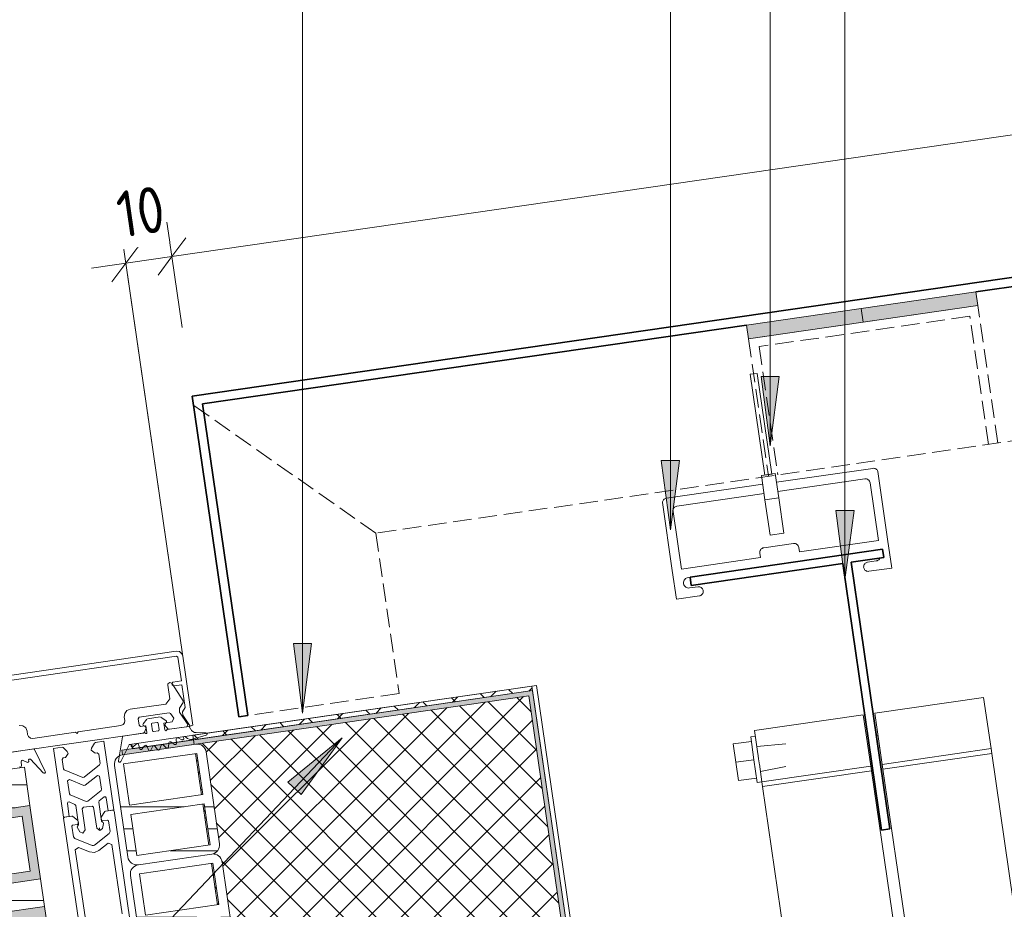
# Model space of a CAD drawing. Header units: millimetres. Extents: x 4446500 to 4448127, y 8380488 to 8381436.
# Tile 5 of 30: x 4446850 to 4447063, y 8381031 to 8381223. Entities that reach past the tile are written whole.
import ezdxf

# ---------------------------------------------------------------- set-up
doc = ezdxf.new("R2010")
doc.units = ezdxf.units.MM
doc.linetypes.add('01 Штриховая _4 мм_', pattern=[5.5, 4, -1.5])
doc.layers.add('Линии', color=7, linetype='Continuous', lineweight=18, true_color=0x00a600)
for name, color, linetype, lineweight in [('Марки по нескольким категориям', 7, 'Continuous', 9), ('Обобщенные модели', 7, 'Continuous', 18), ('Размеры', 7, 'Continuous', 9), ('Размеры-5', 7, 'Continuous', 9), ('Тонкие линии', 7, 'Continuous', 18), ('Элементы узлов', 7, 'Continuous', 18)]:
    doc.layers.add(name, color=color, linetype=linetype, lineweight=lineweight)
doc.styles.add('GOST Common', font='GOST_Common.ttf', dxfattribs={"width": 0.9, "height": 10})
doc.dimstyles.new('ADSK_Основной_2_0', dxfattribs={"dimscale": 304.8, "dimtxt": 10.05715, "dimasz": 0.023196, "dimexe": 0.024606, "dimexo": 0.049213, "dimgap": 0.008202, "dimtad": 1, "dimdec": 0, "dimzin": 0, "dimdsep": 46, "dimtxsty": 'GOST Common', "dimblk1": 'OBLIQUE', "dimblk2": 'OBLIQUE', "dimsah": 1, "dimcen": 0.09, "dimdle": 0.024606, "dimazin": 0, "dimtfac": 1, "dimtdec": 4, "dimtix": 1, "dimtmove": 0, "dimatfit": 3, "dimfxl": 1, "dimtvp": 1, "dimtfill": 1, "dimtolj": 1, "dimtzin": 0, "dimarcsym": 2})
pattern_1 = [(0, (4450656.543, 8289717.818), (0, 38.1), []), (0, (4450656.543, 8289722.593), (0, 38.1), []), (0, (4450656.543, 8289727.343), (0, 38.1), []), (0, (4450656.543, 8289741.592), (0, 38.1), [])]
pattern_2 = [(0, (4450656.543, 8289717.818), (0, 5), [])]

# ---------------------------------------------------------------- blocks, each defined once
blk = doc.blocks.new('Корп2_Кассета выпуклая - Корп2_Кассета выпуклая_Цвет DESIGN D2-21251831-Разрез 2-2')
at = {"layer": 'Обобщенные модели', "lineweight": 35}
for p, q in [((4447427.01, 8381219.98), (4446887.65, 8381141.76)), ((4447056.87, 8381164.28), (4447274.6, 8381195.85)), ((4446889.92, 8381140.07), (4447007.39, 8381157.11)), ((4446887.65, 8381141.76), (4446897.7, 8381072.49)), ((4446899.68, 8381072.78), (4446889.92, 8381140.07)), ((4446897.7, 8381072.49), (4446899.68, 8381072.78))]:
    blk.add_line(p, q, dxfattribs=at)
blk = doc.blocks.new('HILTI_s_Профиль_MFT-T - Профиль MFT-Ta 60x42x1_8 6m-V1-Разрез 2-2')
at = {"layer": 'Обобщенные модели', "lineweight": 35}
for p, q in [((4447303.93, 8381147.54), (4447262.37, 8381141.51)), ((4447304.19, 8381145.76), (4447303.93, 8381147.54)), ((4447297.17, 8381144.74), (4447304.19, 8381145.76)), ((4447262.63, 8381139.73), (4447295.38, 8381144.49)), ((4447295.38, 8381144.49), (4447303.74, 8381086.89)), ((4447305.52, 8381087.15), (4447297.17, 8381144.74)), ((4447262.37, 8381141.51), (4447262.63, 8381139.73)), ((4447303.74, 8381086.89), (4447305.52, 8381087.15))]:
    blk.add_line(p, q, dxfattribs=at)
blk = doc.blocks.new('HILTI_s_Кронштейн_MFT-MF_HS - Кронштейн MFT-MF 190 HS-V2-Разрез 2-2')
at = {"layer": 'Обобщенные модели'}
for p, q in [((4447058.57, 8381076.68), (4447035.06, 8381073.27)), ((4447058.57, 8381076.68), (4447060.17, 8381065.61)), ((4447032.59, 8381072.91), (4447009.08, 8381069.5)), ((4447034.19, 8381061.85), (4447032.59, 8381072.91)), ((4447035.06, 8381073.27), (4447036.67, 8381062.21)), ((4447009.81, 8381064.49), (4447009.08, 8381069.5)), ((4447036.67, 8381062.21), (4447060.17, 8381065.61)), ((4447060.32, 8381064.58), (4447036.82, 8381061.17)), ((4447060.17, 8381065.61), (4447060.32, 8381064.58)), ((4447060.32, 8381064.58), (4447084.65, 8380896.86)), ((4447010.69, 8381058.44), (4447010.14, 8381062.24)), ((4447036.67, 8381062.21), (4447036.82, 8381061.17)), ((4447010.69, 8381058.44), (4447034.19, 8381061.85)), ((4447034.34, 8381060.81), (4447010.84, 8381057.4)), ((4447034.34, 8381060.81), (4447034.19, 8381061.85)), ((4447041.2, 8381013.53), (4447034.34, 8381060.81)), ((4447036.82, 8381061.17), (4447043.68, 8381013.89)), ((4447010.84, 8381057.4), (4447010.69, 8381058.44)), ((4447035.17, 8380889.68), (4447010.84, 8381057.4)), ((4447043.68, 8381013.89), (4447041.2, 8381013.53)), ((4447084.65, 8380896.86), (4447062.39, 8380893.63)), ((4447084.65, 8380896.86), (4447085.01, 8380894.39)), ((4447085.01, 8380894.39), (4447035.53, 8380887.21)), ((4447085.01, 8380894.39), (4447085.3, 8380892.41)), ((4447057.38, 8380892.91), (4447035.17, 8380889.68)), ((4447085.3, 8380892.41), (4447035.82, 8380885.23)), ((4447035.53, 8380887.21), (4447035.17, 8380889.68)), ((4447035.82, 8380885.23), (4447035.53, 8380887.21))]:
    blk.add_line(p, q, dxfattribs=at)
blk = doc.blocks.new('HILTI_s_Шуруп_Металл - Шуруп самосверлящий S-MD05S 5_5x50 A2-V4-Разрез 2-2')
at = {"layer": 'Обобщенные модели'}
for p, q in [((4447008.41, 8381067.18), (4447004.45, 8381066.61)), ((4447005.03, 8381062.65), (4447004.45, 8381066.61)), ((4447009.26, 8381068.31), (4447008.27, 8381068.17)), ((4447008.98, 8381063.22), (4447008.27, 8381068.17)), ((4447015.84, 8381066.65), (4447009.58, 8381066.09)), ((4447033.62, 8381068.23), (4447033.27, 8381068.2)), ((4447035.76, 8381068.43), (4447035.42, 8381068.4)), ((4447009.79, 8381064.65), (4447009.97, 8381063.37)), ((4447033.69, 8381065.35), (4447034.03, 8381065.42)), ((4447035.8, 8381065.77), (4447036.14, 8381065.84)), ((4447008.98, 8381063.22), (4447005.03, 8381062.65)), ((4447005.6, 8381058.69), (4447005.03, 8381062.65)), ((4447009.7, 8381058.27), (4447008.98, 8381063.22)), ((4447009.97, 8381063.37), (4447010.16, 8381062.08)), ((4447010.37, 8381060.64), (4447015.84, 8381061.75)), ((4447009.56, 8381059.26), (4447005.6, 8381058.69)), ((4447009.7, 8381058.27), (4447010.69, 8381058.42))]:
    blk.add_line(p, q, dxfattribs=at)
blk = doc.blocks.new('HILTI_s_Салазка_MFT-CCF - Салазка MFT-CCF S42-7804797-Разрез 2-2')
at = {"layer": 'Обобщенные модели'}
for p, q in [((4447013.84, 8381123.14), (4447034.64, 8381126.16)), ((4447032.92, 8381123.89), (4447014.13, 8381121.16)), ((4447035.72, 8381125.51), (4447037.84, 8381110.86)), ((4446990.06, 8381119.69), (4447010.87, 8381122.71)), ((4447035.87, 8381110.57), (4447034.06, 8381123.04)), ((4447011.16, 8381120.73), (4446992.35, 8381118)), ((4446991.33, 8381104.11), (4446989.21, 8381118.76)), ((4446991.5, 8381116.87), (4446993.31, 8381104.4)), ((4447011.08, 8381109), (4447017.52, 8381109.93)), ((4447018.65, 8381109.08), (4447018.79, 8381108.09)), ((4447018.79, 8381108.09), (4447035.87, 8381110.57)), ((4447037.84, 8381110.86), (4447038.75, 8381104.62)), ((4446993.31, 8381104.4), (4447010.38, 8381106.87)), ((4447010.38, 8381106.87), (4447010.24, 8381107.86)), ((4447033.51, 8381105.89), (4447035.34, 8381106.15)), ((4446992.24, 8381097.88), (4446991.33, 8381104.11)), ((4446995.18, 8381102.65), (4446994.74, 8381102.58)), ((4447038.75, 8381104.62), (4447033.8, 8381103.91)), ((4446995.07, 8381100.31), (4446996.9, 8381100.57)), ((4446997.18, 8381098.59), (4446992.24, 8381097.88))]:
    blk.add_line(p, q, dxfattribs=at)
at = {"layer": 'Обобщенные модели', "flags": 128}
for points in [[(4447034.64, 8381126.16), (4447034.81, 8381126.17), (4447034.98, 8381126.15), (4447035.14, 8381126.1), (4447035.29, 8381126.03), (4447035.43, 8381125.93), (4447035.55, 8381125.8), (4447035.65, 8381125.66), (4447035.72, 8381125.51)], [(4447034.06, 8381123.04), (4447034.01, 8381123.23), (4447033.93, 8381123.41), (4447033.81, 8381123.57), (4447033.66, 8381123.7), (4447033.5, 8381123.8), (4447033.31, 8381123.87), (4447033.12, 8381123.9), (4447032.92, 8381123.89)], [(4446989.21, 8381118.76), (4446989.23, 8381118.93), (4446989.28, 8381119.09), (4446989.36, 8381119.24), (4446989.47, 8381119.38), (4446989.59, 8381119.49), (4446989.74, 8381119.58), (4446989.89, 8381119.65), (4446990.06, 8381119.69)], [(4446992.35, 8381118), (4446992.16, 8381117.95), (4446991.98, 8381117.87), (4446991.82, 8381117.75), (4446991.69, 8381117.61), (4446991.59, 8381117.44), (4446991.52, 8381117.26), (4446991.49, 8381117.06), (4446991.5, 8381116.87)], [(4447010.24, 8381107.86), (4447010.23, 8381108.06), (4447010.26, 8381108.25), (4447010.33, 8381108.44), (4447010.43, 8381108.61), (4447010.56, 8381108.75), (4447010.72, 8381108.87), (4447010.89, 8381108.95), (4447011.08, 8381109)], [(4447017.52, 8381109.93), (4447017.71, 8381109.94), (4447017.91, 8381109.91), (4447018.09, 8381109.84), (4447018.26, 8381109.74), (4447018.4, 8381109.61), (4447018.52, 8381109.45), (4447018.6, 8381109.27), (4447018.65, 8381109.08)], [(4447033.8, 8381103.91), (4447033.62, 8381103.9), (4447033.43, 8381103.92), (4447033.26, 8381103.98), (4447033.1, 8381104.07), (4447032.95, 8381104.18), (4447032.84, 8381104.33), (4447032.74, 8381104.49), (4447032.69, 8381104.66), (4447032.66, 8381104.84), (4447032.67, 8381105.03), (4447032.71, 8381105.21), (4447032.78, 8381105.38), (4447032.88, 8381105.53), (4447033.01, 8381105.66), (4447033.17, 8381105.77), (4447033.33, 8381105.84), (4447033.51, 8381105.89)], [(4447035.34, 8381106.15), (4447035.55, 8381106.2), (4447035.74, 8381106.29), (4447035.92, 8381106.41), (4447036.06, 8381106.56), (4447036.18, 8381106.73)], [(4446994.74, 8381102.58), (4446994.53, 8381102.53), (4446994.34, 8381102.45), (4446994.17, 8381102.33), (4446994.02, 8381102.18), (4446993.9, 8381102), (4446993.81, 8381101.81), (4446993.77, 8381101.6), (4446993.76, 8381101.39), (4446993.79, 8381101.18), (4446993.86, 8381100.98), (4446993.96, 8381100.79), (4446994.1, 8381100.63), (4446994.26, 8381100.49), (4446994.45, 8381100.39), (4446994.65, 8381100.33), (4446994.86, 8381100.3), (4446995.07, 8381100.31)], [(4446996.9, 8381100.57), (4446997.08, 8381100.58), (4446997.26, 8381100.56), (4446997.44, 8381100.5), (4446997.6, 8381100.41), (4446997.74, 8381100.29), (4446997.86, 8381100.15), (4446997.95, 8381099.99), (4446998.01, 8381099.82), (4446998.04, 8381099.64), (4446998.03, 8381099.45), (4446997.99, 8381099.27), (4446997.92, 8381099.1), (4446997.81, 8381098.95), (4446997.68, 8381098.82), (4446997.53, 8381098.71), (4446997.36, 8381098.64), (4446997.18, 8381098.59)]]:
    blk.add_lwpolyline(points, dxfattribs=at)
blk = doc.blocks.new('HILTI_as_Соединитель_MFT-CCU_Заклепка_БезГрафики - Соединитель MFT-CCU Заклепка БезГрафики-6175019-Разрез 2-2')
at = {"layer": 'Обобщенные модели'}
for p, q in [((4447008.17, 8381146.47), (4447009.66, 8381146.68)), ((4447011.33, 8381124.7), (4447008.17, 8381146.47)), ((4447009.66, 8381146.68), (4447012.82, 8381124.91)), ((4447010.59, 8381124.59), (4447013.56, 8381125.02)), ((4447011.35, 8381119.38), (4447010.59, 8381124.59)), ((4447012.82, 8381124.91), (4447011.33, 8381124.7)), ((4447013.56, 8381125.02), (4447014.32, 8381119.81)), ((4447014.32, 8381119.81), (4447011.35, 8381119.38)), ((4447014.32, 8381119.81), (4447015.43, 8381112.15)), ((4447012.46, 8381111.72), (4447011.35, 8381119.38)), ((4447015.43, 8381112.15), (4447012.46, 8381111.72))]:
    blk.add_line(p, q, dxfattribs=at)
blk = doc.blocks.new('Витражная стойка в сборе - Витражная стойка в сборе-21250031-Разрез 2-2')
at = {"layer": 'Элементы узлов'}
h = blk.add_hatch(dxfattribs=at)
h.set_pattern_fill('FP_5', color=256, style=0, pattern_type=2)
h.set_pattern_definition(pattern_1)
h.paths.add_polyline_path([(4446875.49, 8381040.51), (4446876.31, 8381040.56), (4446892.14, 8381042.9), (4446892.37, 8381042.96), (4446892.81, 8381043.23), (4446893.17, 8381043.6), (4446893.43, 8381044.05), (4446893.55, 8381044.55), (4446893.55, 8381045.07), (4446890.57, 8381065.25), (4446890.52, 8381065.41), (4446890.26, 8381065.85), (4446889.89, 8381066.2), (4446889.45, 8381066.45), (4446888.95, 8381066.58), (4446888.08, 8381066.52), (4446872.44, 8381064.23), (4446872.08, 8381064.13), (4446871.63, 8381063.86), (4446871.26, 8381063.48), (4446871, 8381063.02), (4446870.87, 8381062.29), (4446870.88, 8381061.98), (4446873.75, 8381042.2), (4446873.89, 8381041.7), (4446874.16, 8381041.26), (4446874.53, 8381040.89), (4446874.99, 8381040.64), (4446875.45, 8381040.52)])
h.paths.add_polyline_path([(4446875.73, 8381042.5), (4446874.44, 8381051.4), (4446890.27, 8381053.7), (4446891.57, 8381044.8), (4446876.02, 8381042.54)])
h.paths.add_polyline_path([(4446874.15, 8381053.38), (4446872.86, 8381062.29), (4446888.69, 8381064.59), (4446889.98, 8381055.68), (4446887.8, 8381055.37)])
h = blk.add_hatch(dxfattribs=at)
h.set_pattern_fill('FP_6', color=256, style=0, pattern_type=2)
h.set_pattern_definition(pattern_2)
h.paths.add_polyline_path([(4446745.12, 8381037.66), (4446852.63, 8381053.29), (4446851.42, 8381061.62), (4446743.91, 8381045.99), (4446744.57, 8381041.43)])
at = {"layer": 'Элементы узлов', "true_color": 0xd2d2d2}
h = blk.add_hatch(color=254, dxfattribs=at)
h.paths.add_polyline_path([(4446843.06, 8381035.73), (4446854.94, 8381037.45), (4446852.63, 8381053.29), (4446840.76, 8381051.56), (4446842.81, 8381037.45)])
h.paths.add_polyline_path([(4446844.75, 8381037.99), (4446843.03, 8381049.87), (4446850.94, 8381051.02), (4446852.63, 8381039.14), (4446850.94, 8381038.89)])
at = {"layer": 'Элементы узлов'}
h = blk.add_hatch(dxfattribs=at)
h.set_pattern_fill('FP_5', color=256, style=0, pattern_type=2)
h.set_pattern_definition(pattern_1)
h.paths.add_polyline_path([(4446878.95, 8381016.76), (4446879.47, 8381016.77), (4446895.32, 8381019.07), (4446895.82, 8381019.21), (4446896.26, 8381019.48), (4446896.63, 8381019.85), (4446896.88, 8381020.3), (4446897.01, 8381020.8), (4446897, 8381021.32), (4446894.12, 8381041.16), (4446893.98, 8381041.65), (4446893.55, 8381042.25), (4446893.17, 8381042.55), (4446892.81, 8381042.73), (4446892.37, 8381042.83), (4446891.54, 8381042.77), (4446875.73, 8381040.43), (4446875.49, 8381040.35), (4446874.99, 8381040.02), (4446874.71, 8381039.73), (4446874.45, 8381039.27), (4446874.33, 8381038.54), (4446874.33, 8381038.23), (4446877.21, 8381018.45), (4446877.35, 8381017.95), (4446877.61, 8381017.51), (4446877.99, 8381017.14), (4446878.44, 8381016.89)])
h.paths.add_polyline_path([(4446879.18, 8381018.75), (4446877.89, 8381027.65), (4446893.72, 8381029.95), (4446895.02, 8381021.05), (4446879.47, 8381018.79)])
h.paths.add_polyline_path([(4446877.6, 8381029.63), (4446876.31, 8381038.54), (4446892.14, 8381040.84), (4446893.44, 8381031.93), (4446879.47, 8381029.9)])
h = blk.add_hatch(dxfattribs=at)
h.set_pattern_fill('FP_6', color=256, style=0, pattern_type=2)
h.set_pattern_definition(pattern_2)
h.paths.add_polyline_path([(4446748.29, 8381015.89), (4446855.8, 8381031.52), (4446854.94, 8381037.45), (4446751.31, 8381022.39), (4446751.82, 8381018.9), (4446747.93, 8381018.33), (4446748.24, 8381016.24)])
at = {"layer": 'Элементы узлов', "true_color": 0xd2d2d2}
h = blk.add_hatch(color=254, dxfattribs=at)
h.paths.add_polyline_path([(4446846.22, 8381013.96), (4446858.1, 8381015.68), (4446855.8, 8381031.52), (4446843.92, 8381029.79), (4446846, 8381015.48)])
h.paths.add_polyline_path([(4446847.92, 8381016.22), (4446846.19, 8381028.1), (4446854.11, 8381029.25), (4446855.8, 8381017.37), (4446854.11, 8381017.12)])
at = {"layer": 'Элементы узлов'}
for p, q in [((4446884.22, 8381086.65), (4446837.21, 8381079.82)), ((4446837.45, 8381078.76), (4446884.29, 8381085.57)), ((4446884.9, 8381086.56), (4446884.22, 8381086.65)), ((4446884.29, 8381085.57), (4446884.58, 8381085.35)), ((4446885.38, 8381086.19), (4446884.9, 8381086.56)), ((4446885.64, 8381085.59), (4446885.38, 8381086.19)), ((4446887.81, 8381070.67), (4446885.64, 8381085.59)), ((4446884.58, 8381085.35), (4446885.32, 8381080.24)), ((4446883.51, 8381079.98), (4446883.29, 8381079.69)), ((4446883.29, 8381079.69), (4446883.34, 8381079.37)), ((4446883.34, 8381079.37), (4446883.63, 8381079.15)), ((4446885.32, 8381080.24), (4446883.51, 8381079.98)), ((4446883.63, 8381079.15), (4446885.44, 8381079.42)), ((4446885.44, 8381079.42), (4446886.16, 8381074.47)), ((4446886.16, 8381074.47), (4446885.6, 8381073.55)), ((4446885.6, 8381073.55), (4446885.62, 8381072.84)), ((4446885.62, 8381072.84), (4446887.2, 8381070.44)), ((4446887.2, 8381070.44), (4446887.81, 8381070.67)), ((4446888.44, 8381066.57), (4446872.59, 8381064.27)), ((4446872.86, 8381062.29), (4446888.69, 8381064.59)), ((4446888.69, 8381064.59), (4446889.98, 8381055.68)), ((4446893.55, 8381045.07), (4446890.66, 8381064.91)), ((4446874.15, 8381053.38), (4446872.86, 8381062.29)), ((4446851.42, 8381061.62), (4446743.91, 8381045.99)), ((4446852.63, 8381053.29), (4446851.42, 8381061.62)), ((4446870.88, 8381061.98), (4446873.75, 8381042.2)), ((4446889.98, 8381055.68), (4446874.15, 8381053.38)), ((4446874.44, 8381051.4), (4446890.27, 8381053.7)), ((4446890.27, 8381053.7), (4446891.57, 8381044.8)), ((4446852.63, 8381053.29), (4446840.76, 8381051.56)), ((4446854.94, 8381037.45), (4446852.63, 8381053.29)), ((4446843.03, 8381049.87), (4446850.94, 8381051.02)), ((4446850.94, 8381051.02), (4446852.67, 8381039.14)), ((4446875.73, 8381042.5), (4446874.44, 8381051.4)), ((4446891.57, 8381044.8), (4446875.73, 8381042.5)), ((4446891.89, 8381042.82), (4446876.04, 8381040.52)), ((4446897, 8381021.32), (4446894.12, 8381041.16)), ((4446852.67, 8381039.14), (4446844.75, 8381037.99)), ((4446876.31, 8381038.54), (4446892.14, 8381040.84)), ((4446892.14, 8381040.84), (4446893.44, 8381031.93)), ((4446843.06, 8381035.73), (4446854.94, 8381037.45)), ((4446855.8, 8381031.52), (4446854.94, 8381037.45)), ((4446874.33, 8381038.23), (4446877.21, 8381018.45)), ((4446877.6, 8381029.63), (4446876.31, 8381038.54)), ((4446855.8, 8381031.52), (4446843.92, 8381029.79)), ((4446858.1, 8381015.68), (4446855.8, 8381031.52)), ((4446893.44, 8381031.93), (4446877.6, 8381029.63))]:
    blk.add_line(p, q, dxfattribs=at)
at = {"layer": 'Элементы узлов', "color": 127, "true_color": 0x3a7676}
for p, q in [((4446882.4, 8381079.34), (4446882.43, 8381079.6)), ((4446882.83, 8381076.37), (4446882.4, 8381079.34)), ((4446882.43, 8381079.6), (4446882.83, 8381079.91)), ((4446882.83, 8381079.91), (4446883.29, 8381079.72)), ((4446883.29, 8381079.72), (4446885.71, 8381075.9)), ((4446874.27, 8381074.11), (4446881.99, 8381075.24)), ((4446881.99, 8381075.24), (4446882.83, 8381076.37)), ((4446885.7, 8381075.58), (4446884.94, 8381074.37)), ((4446885.71, 8381075.9), (4446885.7, 8381075.58)), ((4446873, 8381072.41), (4446873.09, 8381073.19)), ((4446873.09, 8381073.19), (4446873.56, 8381073.81)), ((4446873.56, 8381073.81), (4446874.27, 8381074.11)), ((4446882.7, 8381073.32), (4446876.24, 8381072.38)), ((4446882.99, 8381073.19), (4446882.7, 8381073.32)), ((4446883.68, 8381072.16), (4446882.99, 8381073.19)), ((4446884.94, 8381074.37), (4446884.95, 8381073.5)), ((4446884.95, 8381073.5), (4446886.75, 8381070.8)), ((4446872.26, 8381070.59), (4446872.73, 8381070.79)), ((4446872.73, 8381070.79), (4446873.04, 8381071.21)), ((4446873.1, 8381071.72), (4446873, 8381072.41)), ((4446873.04, 8381071.21), (4446873.1, 8381071.72)), ((4446876.24, 8381072.38), (4446875.99, 8381072.04)), ((4446875.99, 8381072.04), (4446876.19, 8381070.65)), ((4446876.19, 8381070.65), (4446876.53, 8381070.4)), ((4446881.78, 8381070.71), (4446881.97, 8381071.19)), ((4446882.42, 8381069.89), (4446881.78, 8381070.71)), ((4446881.97, 8381071.19), (4446883.33, 8381071.39)), ((4446883.33, 8381071.39), (4446883.68, 8381072.16)), ((4446886.75, 8381070.8), (4446886.54, 8381070.34)), ((4446877.12, 8381068.97), (4446849.05, 8381064.89)), ((4446850.32, 8381070.63), (4446851.09, 8381070.54)), ((4446851.09, 8381070.54), (4446851.71, 8381070.08)), ((4446851.71, 8381070.08), (4446852.02, 8381069.37)), ((4446852.02, 8381069.37), (4446852.12, 8381068.67)), ((4446852.12, 8381068.67), (4446852.33, 8381068.2)), ((4446853.26, 8381067.83), (4446862.46, 8381069.16)), ((4446862.46, 8381069.16), (4446862.8, 8381068.91)), ((4446862.8, 8381068.91), (4446863.05, 8381069.25)), ((4446863.05, 8381069.25), (4446872.26, 8381070.59)), ((4446876.53, 8381070.4), (4446877.42, 8381070.53)), ((4446877.35, 8381069.16), (4446877.12, 8381068.97)), ((4446877.74, 8381070.12), (4446877.35, 8381069.16)), ((4446877.42, 8381070.53), (4446877.74, 8381070.12)), ((4446882.7, 8381069.78), (4446882.42, 8381069.89)), ((4446886.54, 8381070.34), (4446882.7, 8381069.78)), ((4446852.33, 8381068.2), (4446852.74, 8381067.89)), ((4446852.74, 8381067.89), (4446853.26, 8381067.83))]:
    blk.add_line(p, q, dxfattribs=at)
at = {"layer": 'Элементы узлов', "color": 196, "true_color": 0x400080}
for p, q in [((4446877.9, 8381072), (4446877.08, 8381070.93)), ((4446880.78, 8381072.47), (4446878.02, 8381072.07)), ((4446878.86, 8381070.89), (4446879.07, 8381069.44)), ((4446880.11, 8381071.26), (4446879.02, 8381071.1)), ((4446880.53, 8381069.65), (4446880.32, 8381071.11)), ((4446882.01, 8381071.64), (4446880.92, 8381072.44)), ((4446881.57, 8381071.1), (4446881.89, 8381071.15)), ((4446881.78, 8381069.65), (4446881.57, 8381071.1)), ((4446877.38, 8381069.01), (4446872.73, 8381068.33)), ((4446877.34, 8381070.49), (4446877.66, 8381070.53)), ((4446877.66, 8381070.53), (4446877.87, 8381069.08)), ((4446879.28, 8381069.29), (4446880.37, 8381069.44)), ((4446886.92, 8381070.4), (4446882.28, 8381069.72)), ((4446887.33, 8381069.83), (4446887.11, 8381070.29)), ((4446890.59, 8381069.05), (4446888.53, 8381069.07)), ((4446872.58, 8381068.18), (4446871.72, 8381062.98)), ((4446872.24, 8381062.81), (4446874.03, 8381066.4)), ((4446874.95, 8381066.01), (4446875.64, 8381066.63)), ((4446876.09, 8381066.49), (4446876.32, 8381065.59)), ((4446881.39, 8381066.45), (4446882.04, 8381065.79)), ((4446882.51, 8381065.95), (4446882.64, 8381066.87)), ((4446883.07, 8381067.05), (4446883.82, 8381066.51)), ((4446884.26, 8381066.75), (4446884.23, 8381067.68)), ((4446884.62, 8381067.93), (4446885.46, 8381067.53)), ((4446885.85, 8381067.82), (4446885.82, 8381068.01)), ((4446886.23, 8381068.17), (4446886.37, 8381068.02)), ((4446887.74, 8381067.64), (4446890.67, 8381068.51)), ((4446848.8, 8381064.85), (4446853.44, 8381065.53)), ((4446853.63, 8381065.43), (4446855.93, 8381060.69)), ((4446874.46, 8381066.36), (4446874.49, 8381066.17)), ((4446876.8, 8381065.49), (4446877.38, 8381066.23)), ((4446877.84, 8381066.17), (4446878.23, 8381065.32)), ((4446878.72, 8381065.31), (4446879.16, 8381066.13)), ((4446879.63, 8381066.16), (4446880.15, 8381065.39)), ((4446880.64, 8381065.46), (4446880.93, 8381066.35)), ((4446850.75, 8381062.81), (4446850.78, 8381061.88)), ((4446851.98, 8381062.67), (4446851.14, 8381063.07)), ((4446852.34, 8381063.14), (4446852.37, 8381062.96)), ((4446855.49, 8381060.38), (4446852.75, 8381063.31))]:
    blk.add_line(p, q, dxfattribs=at)
at = {"layer": 'Элементы узлов', "color": 232, "true_color": 0xbb005e}
for p, q in [((4446865.95, 8381065.73), (4446866.55, 8381066.8)), ((4446866.55, 8381066.8), (4446866.77, 8381066.95)), ((4446866.77, 8381066.95), (4446868.6, 8381067.22)), ((4446868.6, 8381067.22), (4446870.76, 8381052.37)), ((4446857.72, 8381065.63), (4446859.55, 8381065.9)), ((4446859.87, 8381050.79), (4446857.72, 8381065.63)), ((4446859.55, 8381065.9), (4446859.8, 8381065.82)), ((4446859.8, 8381065.82), (4446860.69, 8381064.96)), ((4446860.91, 8381064.53), (4446860.27, 8381063.68)), ((4446860.69, 8381064.96), (4446860.91, 8381064.53)), ((4446865.86, 8381065.25), (4446865.95, 8381065.73)), ((4446866.71, 8381064.62), (4446865.86, 8381065.25)), ((4446867.15, 8381064.68), (4446866.71, 8381064.62)), ((4446867.49, 8381064.43), (4446867.15, 8381064.68)), ((4446867.78, 8381062.42), (4446867.49, 8381064.43)), ((4446859.83, 8381063.62), (4446859.58, 8381063.28)), ((4446859.58, 8381063.28), (4446859.87, 8381061.27)), ((4446860.27, 8381063.68), (4446859.83, 8381063.62)), ((4446864.33, 8381059.42), (4446867.68, 8381062.14)), ((4446867.68, 8381062.14), (4446867.78, 8381062.42)), ((4446859.87, 8381061.27), (4446860.05, 8381061.04)), ((4446860.05, 8381061.04), (4446864.03, 8381059.38)), ((4446860.76, 8381058.62), (4446861.17, 8381058.94)), ((4446861.16, 8381055.85), (4446860.76, 8381058.62)), ((4446861.17, 8381058.94), (4446864.28, 8381057.65)), ((4446864.03, 8381059.38), (4446864.33, 8381059.42)), ((4446864.58, 8381057.69), (4446867.2, 8381059.82)), ((4446867.2, 8381059.82), (4446867.68, 8381059.63)), ((4446867.68, 8381059.63), (4446868.09, 8381056.86)), ((4446861.34, 8381055.62), (4446861.16, 8381055.85)), ((4446864.28, 8381057.65), (4446864.58, 8381057.69)), ((4446867.98, 8381056.58), (4446865.09, 8381054.23)), ((4446868.09, 8381056.86), (4446867.98, 8381056.58)), ((4446860.79, 8381054.02), (4446860.7, 8381053.76)), ((4446860.7, 8381053.76), (4446861.11, 8381050.97)), ((4446861.12, 8381054.08), (4446860.79, 8381054.02)), ((4446862.35, 8381053.57), (4446861.12, 8381054.08)), ((4446864.78, 8381054.18), (4446861.34, 8381055.62)), ((4446865.09, 8381054.23), (4446864.78, 8381054.18)), ((4446867.59, 8381054.33), (4446867.48, 8381054.06)), ((4446867.48, 8381054.06), (4446868.08, 8381049.92)), ((4446868.63, 8381055.18), (4446867.59, 8381054.33)), ((4446868.93, 8381055.22), (4446868.63, 8381055.18)), ((4446869.12, 8381054.99), (4446868.93, 8381055.22)), ((4446869.52, 8381052.19), (4446869.12, 8381054.99)), ((4446862.54, 8381053.34), (4446862.35, 8381053.57)), ((4446863.14, 8381049.2), (4446862.54, 8381053.34)), ((4446864.16, 8381052.93), (4446863.91, 8381052.59)), ((4446863.91, 8381052.59), (4446864.57, 8381048.06)), ((4446866.04, 8381053.2), (4446864.16, 8381052.93)), ((4446866.38, 8381052.95), (4446866.04, 8381053.2)), ((4446867.04, 8381048.42), (4446866.38, 8381052.95)), ((4446868.01, 8381050.82), (4446868.81, 8381052.02)), ((4446868.81, 8381052.02), (4446868.95, 8381052.11)), ((4446868.95, 8381052.11), (4446870.56, 8381052.34)), ((4446870.76, 8381052.37), (4446869.52, 8381052.19)), ((4446870.56, 8381052.34), (4446870.79, 8381052.17)), ((4446870.79, 8381052.17), (4446874.76, 8381024.86)), ((4446861.11, 8381050.97), (4446859.87, 8381050.79)), ((4446859.9, 8381050.59), (4446860.07, 8381050.82)), ((4446863.87, 8381023.28), (4446859.9, 8381050.59)), ((4446860.07, 8381050.82), (4446861.69, 8381051.05)), ((4446861.69, 8381051.05), (4446861.84, 8381051.01)), ((4446861.84, 8381051.01), (4446862.96, 8381050.08)), ((4446863.1, 8381049.44), (4446862.93, 8381049.21)), ((4446863.03, 8381049.96), (4446863.1, 8381049.44)), ((4446868.05, 8381050.16), (4446867.97, 8381050.68)), ((4446868.28, 8381049.99), (4446868.05, 8381050.16)), ((4446868.08, 8381049.92), (4446868.21, 8381049.76)), ((4446868.21, 8381049.76), (4446868.42, 8381049.68)), ((4446868.54, 8381049.45), (4446868.26, 8381048.36)), ((4446869.37, 8381050.15), (4446868.28, 8381049.99)), ((4446868.42, 8381049.68), (4446868.54, 8381049.45)), ((4446869.59, 8381049.98), (4446869.37, 8381050.15)), ((4446869.92, 8381047.72), (4446869.59, 8381049.98)), ((4446861.84, 8381049.06), (4446861.67, 8381048.83)), ((4446861.67, 8381048.83), (4446862, 8381046.57)), ((4446862.93, 8381049.21), (4446861.84, 8381049.06)), ((4446862.83, 8381048.62), (4446862.88, 8381048.88)), ((4446863.41, 8381047.65), (4446862.83, 8381048.62)), ((4446862.88, 8381048.88), (4446863.06, 8381049.01)), ((4446863.06, 8381049.01), (4446863.14, 8381049.2)), ((4446864.04, 8381047.35), (4446863.41, 8381047.65)), ((4446864.57, 8381048.06), (4446864.04, 8381047.35)), ((4446866.56, 8381044.76), (4446869.73, 8381047.26)), ((4446867.75, 8381047.89), (4446867.04, 8381048.42)), ((4446867.75, 8381047.89), (4446867.66, 8381048.51)), ((4446868.26, 8381048.36), (4446867.75, 8381047.89)), ((4446869.73, 8381047.26), (4446869.92, 8381047.72)), ((4446862, 8381046.57), (4446862.31, 8381046.18)), ((4446862.31, 8381046.18), (4446866.07, 8381044.68)), ((4446869.53, 8381045.19), (4446867.49, 8381043.58)), ((4446870.33, 8381044.87), (4446869.53, 8381045.19)), ((4446863.1, 8381044.25), (4446862.42, 8381043.72)), ((4446862.42, 8381043.72), (4446864.59, 8381028.76)), ((4446865.51, 8381043.29), (4446863.1, 8381044.25)), ((4446866.54, 8381043.17), (4446865.51, 8381043.29)), ((4446866.07, 8381044.68), (4446866.32, 8381044.65)), ((4446866.32, 8381044.65), (4446866.56, 8381044.76)), ((4446867.49, 8381043.58), (4446866.54, 8381043.17)), ((4446872.51, 8381029.91), (4446870.33, 8381044.87))]:
    blk.add_line(p, q, dxfattribs=at)
at = {"layer": 'Элементы узлов', "color": 196, "true_color": 0x400080}
for centre, radius, start, end in [((4446888.55, 8381070.42), 1.35, 205.9304, 269.3553), ((4446874.19, 8381066.32), 0.184, 98.2693, 153.4472), ((4446883.98, 8381066.74), 0.275, 234.4571, 2.0814), ((4446871.99, 8381062.94), 0.275, 170.6082, 333.4472)]:
    blk.add_arc(centre, radius, start, end, dxfattribs=at)
at = {"layer": 'Элементы узлов'}
for centre, radius, start, end in [((4446888.72, 8381064.63), 1.97, 8.2693, 98.2693), ((4446872.88, 8381062.27), 2.02, 98.2693, 188.2693), ((4446891.58, 8381044.78), 1.99, 278.8552, 8.2693), ((4446875.73, 8381042.49), 2, 188.2693, 278.2693), ((4446892.17, 8381040.88), 1.97, 8.2693, 98.2693), ((4446876.33, 8381038.52), 2.02, 98.2693, 188.2693)]:
    blk.add_arc(centre, radius, start, end, dxfattribs=at)
at = {"layer": 'Элементы узлов', "color": 196, "true_color": 0x400080}
for centre, major_axis, start_param, end_param in [((4446877.3, 8381070.76), (-0.081, 0.263), 0.620217, 2.987452), ((4446879.04, 8381070.92), (-0.055, 0.175), 6.123525, 7.694321), ((4446880.13, 8381071.08), (-0.108, 0.149), 4.230978, 5.801774), ((4446881.85, 8381071.42), (-0.02, 0.275), 3.213756, 5.580991), ((4446877.4, 8381068.83), (-0.165, 0.08), 4.260953, 5.308151), ((4446877.69, 8381069.05), (-0.139, 0.12), 1.38116, 3.999154), ((4446879.25, 8381069.47), (0.016, 0.183), 1.803835, 3.374631), ((4446880.34, 8381069.63), (-0.082, 0.164), 2.821057, 4.391853), ((4446881.96, 8381069.67), (0.152, 0.103), 2.690157, 5.308151), ((4446882.3, 8381069.54), (0.12, 0.139), 0.857561, 1.904759), ((4446886.94, 8381070.21), (-0.081, 0.165), 4.706851, 5.969402), ((4446890.59, 8381068.77), (-0.141, 0.237), 2.893025, 5.735103), ((4446872.76, 8381068.15), (0.149, 0.108), 1.089385, 2.351937), ((4446874.28, 8381066.33), (-0.181, 0.029), 3.44558, 5.016376), ((4446875.82, 8381066.42), (-0.19, 0.2), 4.204785, 6.257716), ((4446881.19, 8381066.26), (0.104, 0.255), 5.876505, 7.929436), ((4446882.91, 8381066.83), (-0.224, 0.161), 4.714726, 6.767657), ((4446884.5, 8381067.69), (-0.198, 0.191), 5.033816, 7.086747), ((4446885.58, 8381067.78), (0.233, 0.147), 3.704087, 5.865017), ((4446886, 8381068.04), (0.149, 0.108), 1.089385, 2.660181), ((4446886.09, 8381068.05), (-0.139, 0.12), 4.606913, 5.56995), ((4446887.36, 8381068.94), (1.35, 0), 3.893678, 5.000652), ((4446853.46, 8381065.35), (0.183, 0.013), 0.380408, 1.642959), ((4446874.76, 8381066.21), (-0.02, 0.275), 1.642959, 3.803889), ((4446876.59, 8381065.66), (-0.097, 0.258), 1.465135, 3.692599), ((4446877.59, 8381066.06), (0.269, 0.061), 0.204185, 2.257116), ((4446878.48, 8381065.44), (-0.157, 0.226), 1.391526, 3.61899), ((4446879.4, 8381066), (-0.267, 0.066), 3.986619, 6.03955), ((4446880.38, 8381065.55), (-0.267, 0.069), 0.85427, 3.081734), ((4446882.23, 8381065.98), (0.107, 0.254), 2.744156, 4.97162), ((4446851.02, 8381062.82), (-0.24, 0.136), 4.783487, 6.836418), ((4446852.1, 8381062.92), (-0.02, 0.275), 2.623623, 4.784552), ((4446852.52, 8381063.17), (0.164, 0.082), 1.25026, 2.821057), ((4446852.61, 8381063.18), (0.021, 0.182), 5.579829, 6.542866), ((4446850.5, 8381061.87), (0.191, 0.198), 3.288487, 5.515951), ((4446855.69, 8381060.57), (0.089, 0.261), 2.650171, 5.492249)]:
    blk.add_ellipse(centre, major_axis=major_axis, ratio=1, start_param=start_param, end_param=end_param, dxfattribs=at)
blk = doc.blocks.new('HILTI_2D_Сталь оц_L - Оц_сталь L-21265584-Разрез 2-2')
at = {"layer": 'Элементы узлов'}
for p, q in [((4446874.62, 8381066.58), (4446962.02, 8381079.28)), ((4446962.02, 8381079.28), (4446991.04, 8380879.56)), ((4446874.77, 8381065.59), (4446961.17, 8381078.14)), ((4446961.17, 8381078.14), (4446990.06, 8380879.41)), ((4446874.62, 8381066.58), (4446874.77, 8381065.59))]:
    blk.add_line(p, q, dxfattribs=at)
blk = doc.blocks.new('DIMBLOCK1-Разрез 2-2')
at = {"layer": 'Размеры-5'}
for p, q in [((4446885.5, 8381156.61), (4446882.2, 8381179.34)), ((4446885.65, 8381085.51), (4446872.26, 8381177.9)), ((4446865.91, 8381169.4), (4446883.28, 8381171.92)), ((4446883.28, 8381171.92), (4446885.5, 8381156.61)), ((4446873.33, 8381170.48), (4446885.65, 8381085.51))]:
    blk.add_line(p, q, dxfattribs=at)
at = {"layer": 'Размеры-5', "lineweight": 18}
for p, q in [((4446883.28, 8381171.92), (4446886.27, 8381175.92)), ((4446873.33, 8381170.48), (4446876.32, 8381174.48)), ((4446883.28, 8381171.92), (4446880.29, 8381167.91)), ((4446873.33, 8381170.48), (4446870.34, 8381166.47))]:
    blk.add_line(p, q, dxfattribs=at)
at = {"layer": 'Размеры-5', "color": 0, "insert": (4446870.76, 8381185.83), "char_height": 10, "width": 12.8868, "attachment_point": 1, "rotation": 8.2507, "line_spacing_factor": 1.022761, "style": 'GOST Common', "bg_fill": 3, "box_fill_scale": 1.25, "bg_fill_color": 256, "bg_fill_true_color": 13158600, "bg_fill_transparency": 0}
blk.add_mtext('10', dxfattribs=at)
blk = doc.blocks.new('_Oblique')
at = {"color": 0, "linetype": 'ByBlock', "lineweight": -2}
blk.add_line((-0.5, -0.5), (0.5, 0.5), dxfattribs=at)
blk = doc.blocks.new('DIMBLOCK2-Разрез 2-2')
at = {"layer": 'Размеры-5'}
for p, q in [((4447424.85, 8381232.8), (4447421.27, 8381257.51)), ((4446883.28, 8381171.92), (4447429.77, 8381251.16)), ((4447422.35, 8381250.09), (4447424.85, 8381232.8)), ((4446885.5, 8381156.61), (4446882.2, 8381179.34)), ((4446883.28, 8381171.92), (4446885.5, 8381156.61))]:
    blk.add_line(p, q, dxfattribs=at)
at = {"layer": 'Размеры-5', "lineweight": 18}
for p, q in [((4447422.35, 8381250.09), (4447425.34, 8381254.09)), ((4447422.35, 8381250.09), (4447419.35, 8381246.08)), ((4446883.28, 8381171.92), (4446886.27, 8381175.92)), ((4446883.28, 8381171.92), (4446880.29, 8381167.91))]:
    blk.add_line(p, q, dxfattribs=at)
at = {"layer": 'Размеры-5', "color": 0, "insert": (4447140.79, 8381224.99), "char_height": 10, "width": 23.7281, "attachment_point": 1, "rotation": 8.2507, "line_spacing_factor": 1.022761, "style": 'GOST Common', "bg_fill": 3, "box_fill_scale": 1.25, "bg_fill_color": 256, "bg_fill_true_color": 13158600, "bg_fill_transparency": 0}
blk.add_mtext('545', dxfattribs=at)

msp = doc.modelspace()

# ---------------------------------------------------------------- hatches: boundary and pattern name
at = {"layer": 'Марки по нескольким категориям'}
for points in [[(4446990.94, 8381112.88), (4446992.92, 8381127.88), (4446988.97, 8381127.88)], [(4447028.62, 8381102.08), (4447030.59, 8381117.08), (4447026.65, 8381117.08)], [(4446911.48, 8381073.3), (4446913.46, 8381088.3), (4446909.51, 8381088.3)], [(4446920.07, 8381067.92), (4446908.32, 8381058.39), (4446911.19, 8381055.67)]]:
    msp.add_hatch(color=256, dxfattribs=at).paths.add_polyline_path(points)
at = {"layer": 'Элементы узлов', "true_color": 0xffffff}
for points in [[(4447032.56, 8381157.73), (4447057.3, 8381161.31), (4447056.87, 8381164.28), (4447032.13, 8381160.69)], [(4447007.82, 8381154.14), (4447032.56, 8381157.73), (4447032.13, 8381160.69), (4447007.39, 8381157.11), (4447007.61, 8381155.59)]]:
    msp.add_hatch(color=7, dxfattribs=at).paths.add_polyline_path(points)
at = {"layer": 'Элементы узлов', "true_color": 0x0000a0}
msp.add_hatch(color=174, dxfattribs=at).paths.add_polyline_path([(4446989.81, 8380874.16), (4447041.38, 8380880.76), (4447041.2, 8380881.75), (4446990.66, 8380875.28), (4446961.17, 8381078.14), (4446872.44, 8381065.25), (4446872.59, 8381064.26), (4446960.33, 8381077.01), (4446989.68, 8380875.04)])
at = {"layer": 'Элементы узлов'}
h = msp.add_hatch(dxfattribs=at)
h.set_pattern_fill('FP_3', color=256, style=0, pattern_type=2)
h.set_pattern_definition([(45, (4450656.543, 8289717.818), (-3.5355339, 3.5355339), []), (135, (4450656.543, 8289717.818), (-3.5355339, -3.5355339), [])])
h.paths.add_polyline_path([(4446940.23, 8380867.86), (4446989.68, 8380875.04), (4446960.33, 8381077.01), (4446888.95, 8381066.58), (4446889.45, 8381066.45), (4446889.98, 8381066.12), (4446890.27, 8381065.83), (4446890.57, 8381065.25), (4446890.66, 8381064.91), (4446893.55, 8381044.8), (4446893.55, 8381044.55), (4446893.43, 8381044.05), (4446893.17, 8381043.6), (4446892.81, 8381043.23), (4446892.37, 8381042.96), (4446891.89, 8381042.82), (4446892.4, 8381042.83), (4446892.9, 8381042.7), (4446893.43, 8381042.37), (4446893.71, 8381042.1), (4446893.98, 8381041.65), (4446894.12, 8381041.16), (4446897, 8381021.05), (4446897.01, 8381020.8), (4446896.88, 8381020.3), (4446896.63, 8381019.85), (4446896.14, 8381019.4), (4446895.82, 8381019.21), (4446894.99, 8381019.02), (4446913.54, 8380891.35), (4446934.43, 8380872.96)])
h.paths.add_polyline_path([(4446894.7, 8381021), (4446895.02, 8381021.05), (4446893.72, 8381029.95), (4446893.41, 8381029.91), (4446894.7, 8381021)])
h.paths.add_polyline_path([(4446893.12, 8381031.89), (4446893.44, 8381031.93), (4446892.14, 8381040.84), (4446891.82, 8381040.79), (4446893.11, 8381031.93)])
h.paths.add_polyline_path([(4446891.25, 8381044.75), (4446891.57, 8381044.8), (4446890.27, 8381053.7), (4446889.95, 8381053.66), (4446891.25, 8381044.75)])
h.paths.add_polyline_path([(4446889.67, 8381055.64), (4446889.98, 8381055.68), (4446888.69, 8381064.59), (4446888.37, 8381064.54), (4446889.66, 8381055.68)])
h.paths.add_polyline_path([(4446887.94, 8381067.5), (4446961.17, 8381078.14), (4446961.03, 8381079.13), (4446887.8, 8381068.49)])

# ---------------------------------------------------------------- linework, layer by layer
at = {"layer": 'Линии', "color": 7, "linetype": '01 Штриховая _4 мм_'}
for p, q in [((4447427.01, 8381219.98), (4446887.65, 8381141.76)), ((4447427, 8381184.61), (4446927.31, 8381112.15)), ((4447057.3, 8381161.31), (4447007.82, 8381154.14)), ((4447061.61, 8381131.62), (4447057.3, 8381161.31)), ((4447055.61, 8381159.05), (4447010.09, 8381152.45)), ((4447059.63, 8381131.34), (4447055.61, 8381159.05)), ((4447007.82, 8381154.14), (4447012.13, 8381124.45)), ((4447010.09, 8381152.45), (4447014.11, 8381124.74)), ((4446887.65, 8381141.76), (4446897.7, 8381072.49)), ((4446927.31, 8381112.15), (4446887.94, 8381139.79)), ((4446927.31, 8381112.15), (4446932.33, 8381077.51)), ((4446932.33, 8381077.51), (4446897.7, 8381072.49))]:
    msp.add_line(p, q, dxfattribs=at)
at = {"layer": 'Марки по нескольким категориям'}
for p, q in [((4446992.92, 8381127.88), (4446988.97, 8381127.88)), ((4446988.97, 8381127.88), (4446990.94, 8381112.88)), ((4446990.94, 8381112.88), (4446992.92, 8381127.88)), ((4447030.59, 8381117.08), (4447026.65, 8381117.08)), ((4447026.65, 8381117.08), (4447028.62, 8381102.08)), ((4447028.62, 8381102.08), (4447030.59, 8381117.08)), ((4446913.46, 8381088.3), (4446909.51, 8381088.3)), ((4446909.51, 8381088.3), (4446911.48, 8381073.3)), ((4446911.48, 8381073.3), (4446913.46, 8381088.3)), ((4446920.07, 8381067.92), (4446814.52, 8380956.52)), ((4446920.07, 8381067.92), (4446908.32, 8381058.39)), ((4446911.19, 8381055.67), (4446920.07, 8381067.92)), ((4446908.32, 8381058.39), (4446911.19, 8381055.67))]:
    msp.add_line(p, q, dxfattribs=at)
at = {"layer": 'Тонкие линии'}
for p, q in [((4447056.87, 8381164.28), (4447032.13, 8381160.69)), ((4447057.3, 8381161.31), (4447056.87, 8381164.28)), ((4447032.13, 8381160.69), (4447007.39, 8381157.11)), ((4447032.56, 8381157.73), (4447032.13, 8381160.69)), ((4447032.56, 8381157.73), (4447057.3, 8381161.31)), ((4447007.39, 8381157.11), (4447007.82, 8381154.14)), ((4447007.82, 8381154.14), (4447032.56, 8381157.73)), ((4446961.17, 8381078.14), (4446872.44, 8381065.25)), ((4446961.03, 8381079.13), (4446887.8, 8381068.49)), ((4446990.67, 8380875.19), (4446961.03, 8381079.13)), ((4446990.66, 8380875.28), (4446961.17, 8381078.14)), ((4446872.59, 8381064.26), (4446960.33, 8381077.01)), ((4446960.33, 8381077.01), (4446989.81, 8380874.16)), ((4446887.8, 8381068.49), (4446888.08, 8381066.52)), ((4446872.44, 8381065.25), (4446872.59, 8381064.26)), ((4446888.37, 8381064.54), (4446889.67, 8381055.64)), ((4446889.95, 8381053.66), (4446891.25, 8381044.75)), ((4446891.82, 8381040.79), (4446893.12, 8381031.89))]:
    msp.add_line(p, q, dxfattribs=at)

# ---------------------------------------------------------------- block references
at = {"layer": 'Обобщенные модели'}
for name, p in [('Корп2_Кассета выпуклая - Корп2_Кассета выпуклая_Цвет DESIGN D2-21251831-Разрез 2-2', (0, 0)), ('HILTI_as_Соединитель_MFT-CCU_Заклепка_БезГрафики - Соединитель MFT-CCU Заклепка БезГрафики-6175019-Разрез 2-2', (0, 0)), ('HILTI_s_Салазка_MFT-CCF - Салазка MFT-CCF S42-7804797-Разрез 2-2', (0, 0)), ('HILTI_s_Профиль_MFT-T - Профиль MFT-Ta 60x42x1_8 6m-V1-Разрез 2-2', (-267.19, -38.87)), ('HILTI_s_Кронштейн_MFT-MF_HS - Кронштейн MFT-MF 190 HS-V2-Разрез 2-2', (0, 0)), ('HILTI_s_Шуруп_Металл - Шуруп самосверлящий S-MD05S 5_5x50 A2-V4-Разрез 2-2', (0, 0))]:
    msp.add_blockref(name, p, dxfattribs=at)
at = {"layer": 'Элементы узлов', "color": 196, "true_color": 0x400080}
msp.add_blockref('Витражная стойка в сборе - Витражная стойка в сборе-21250031-Разрез 2-2', (0, 0), dxfattribs=at)
at = {"layer": 'Элементы узлов'}
msp.add_blockref('HILTI_2D_Сталь оц_L - Оц_сталь L-21265584-Разрез 2-2', (0, 0), dxfattribs=at)

# ---------------------------------------------------------------- next in the draw order: dimensions: what is measured, and where the dimension line sits
at = {"layer": 'Размеры'}
dim = msp.add_linear_dim(base=(4446883.28, 8381171.92), p1=(4446887.81, 8381070.67), p2=(4446887.65, 8381141.76), angle=8.2507, dimstyle='ADSK_Основной_2_0', override={"dimpost": '<>', "dimfxl": 71.098407}, dxfattribs=at)
dim.commit()
dim.dimension.update_dxf_attribs({"geometry": 'DIMBLOCK1-Разрез 2-2', "text_midpoint": (4446877.23, 8381178.62)})

# ---------------------------------------------------------------- next in the draw order: dimensions: what is measured, and where the dimension line sits
dim = msp.add_linear_dim(base=(4447422.35, 8381250.09), p1=(4446887.65, 8381141.76), p2=(4447427, 8381217.95), angle=8.2507, dimstyle='ADSK_Основной_2_0', override={"dimpost": '<>', "dimfxl": 544.708086}, dxfattribs=at)
dim.commit()
dim.dimension.update_dxf_attribs({"geometry": 'DIMBLOCK2-Разрез 2-2', "text_midpoint": (4447151.74, 8381218.42)})

# ---------------------------------------------------------------- next in the draw order: hatches: boundary and pattern name
at = {"layer": 'Марки по нескольким категориям'}
msp.add_hatch(color=256, dxfattribs=at).paths.add_polyline_path([(4447012.48, 8381131), (4447014.45, 8381146), (4447010.5, 8381146)])

# ---------------------------------------------------------------- next in the draw order: linework, layer by layer
for p, q in [((4447028.62, 8381102.08), (4447028.62, 8381365.69)), ((4447012.48, 8381131), (4447012.48, 8381340.5)), ((4446990.94, 8381112.88), (4446990.94, 8381315.31)), ((4446911.48, 8381073.3), (4446911.48, 8381254.38)), ((4447014.45, 8381146), (4447010.5, 8381146)), ((4447010.5, 8381146), (4447012.48, 8381131)), ((4447012.48, 8381131), (4447014.45, 8381146))]:
    msp.add_line(p, q, dxfattribs=at)

doc.saveas('drawing.dxf')
